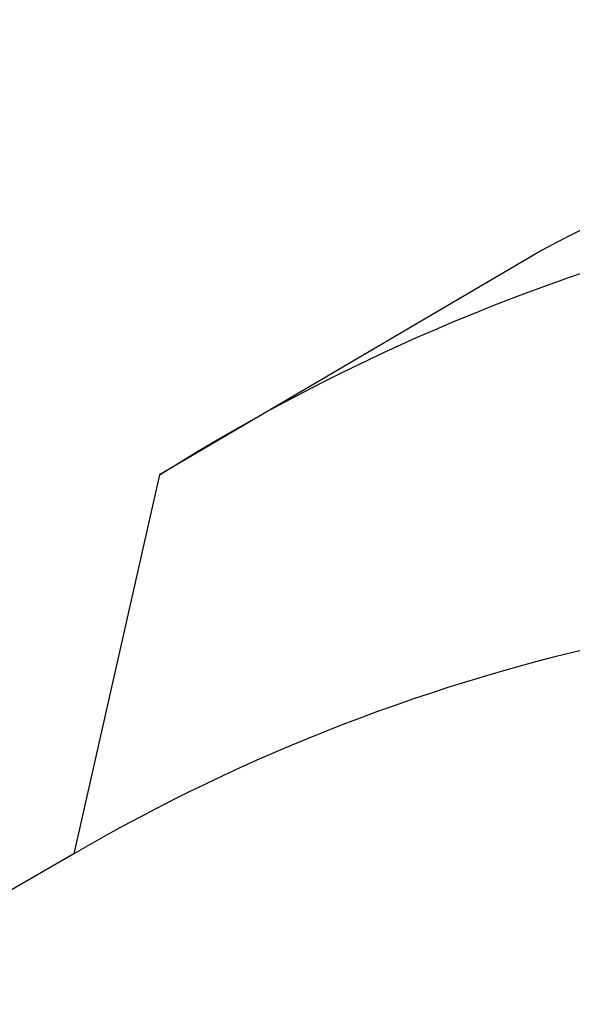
# Model space of a CAD drawing. Extents: x -15981 to -11679, y 2285 to 5601.
# Tile 6 of 103: x -14701 to -14690, y 3342 to 3361. Entities that reach past the tile are written whole.
import ezdxf

# ---------------------------------------------------------------- set-up
doc = ezdxf.new("R2010")
doc.units = 0
doc.header["$MEASUREMENT"] = 0
doc.layers.add('TANK', color=2, linetype='CONTINUOUS')

msp = doc.modelspace()

# ---------------------------------------------------------------- linework, layer by layer
at = {"layer": 'TANK', "elevation": 0}
for points in [[(-14558.554, 3202.854, 0.03226), (-14557.994, 3213.295, 0.071312), (-14563.577, 3249.43, 0.019282), (-14568.548, 3263.743, 0.038312), (-14581.612, 3290.831, 0.044515), (-14601.714, 3319.379, 0.013151), (-14608.607, 3327.082, 0.071312), (-14637.217, 3349.849, 0.106395), (-14669.644, 3360.515, 0.149431), (-14691.007, 3356.387), (-14698.18, 3352.172), (-14699.791, 3345.058)], [(-14558.554, 3202.854, 0.03226), (-14557.994, 3213.295, 0.071312), (-14563.577, 3249.43, 0.019282), (-14568.548, 3263.743, 0.038312), (-14581.612, 3290.831, 0.044515), (-14601.714, 3319.379, 0.013151), (-14608.607, 3327.082, 0.071312), (-14637.217, 3349.849, 0.106395), (-14669.644, 3360.515, 0.149431), (-14691.007, 3356.387), (-14698.18, 3352.172), (-14699.791, 3345.058)], [(-14698.18, 3352.172, -0.16913), (-14674.345, 3357.735, -0.106395), (-14641.918, 3347.069, -0.071312), (-14613.308, 3324.302, -0.016688), (-14604.669, 3314.436, -0.040957), (-14586.313, 3288.051, -0.038238), (-14573.27, 3261.017, -0.019356), (-14568.278, 3246.649, -0.071312), (-14562.695, 3210.515, -0.032043), (-14563.247, 3200.143, -0.032043)], [(-14698.18, 3352.172, -0.16913), (-14674.345, 3357.735, -0.106395), (-14641.918, 3347.069, -0.071312), (-14613.308, 3324.302, -0.016688), (-14604.669, 3314.436, -0.040957), (-14586.313, 3288.051, -0.038238), (-14573.27, 3261.017, -0.019356), (-14568.278, 3246.649, -0.071312), (-14562.695, 3210.515, -0.032043), (-14563.247, 3200.143, -0.032043)], [(-14573.387, 3194.286, 0.049983), (-14572.019, 3209.62, 0.071312), (-14577.332, 3244.006, 0.017305), (-14581.529, 3256.248, 0.040291), (-14594.494, 3283.404, 0.057637), (-14620.196, 3317.845, 0.071312), (-14647.422, 3339.51, 0.106395), (-14678.28, 3349.66, 0.159299), (-14699.791, 3345.058), (-14705.217, 3341.925)], [(-14573.387, 3194.286, 0.049983), (-14572.019, 3209.62, 0.071312), (-14577.332, 3244.006, 0.017305), (-14581.529, 3256.248, 0.040291), (-14594.494, 3283.404, 0.057637), (-14620.196, 3317.845, 0.071312), (-14647.422, 3339.51, 0.106395), (-14678.28, 3349.66, 0.159299), (-14699.791, 3345.058), (-14705.217, 3341.925)]]:
    msp.add_lwpolyline(points, format="xyb", dxfattribs=at)

doc.saveas('drawing.dxf')
